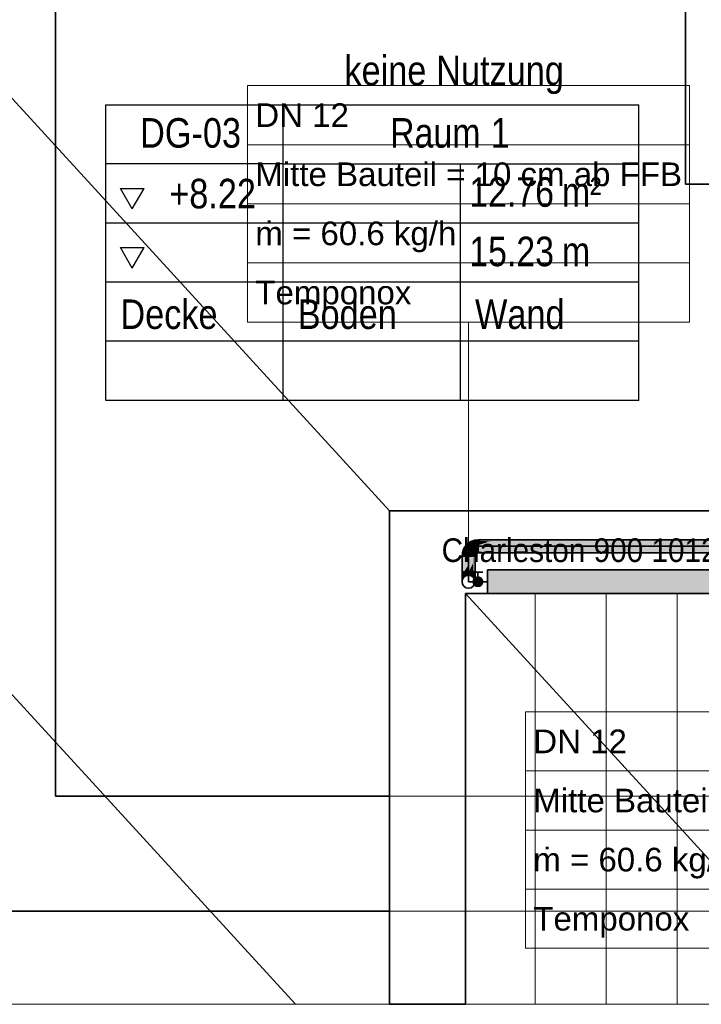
# Model space of a CAD drawing. Extents: x -208 to 552, y -140 to 454.
# Tile 17 of 47: x 47 to 105, y 132 to 216. Entities that reach past the tile are written whole.
import ezdxf
from ezdxf.lldxf.tags import DXFTag

# ---------------------------------------------------------------- set-up
doc = ezdxf.new("R2010")
doc.units = 0
doc.layers.get('0').update_dxf_attribs({"lineweight": 35})
for name, color, linetype, lineweight in [('0-Shading', 7, 'Continuous', 35), ('5_DG-BESTAND', 7, 'Continuous', 25), ('5_DG-FIRSTE-GRATE', 7, 'Continuous', 25), ('5_DG-RAUM', 7, 'Continuous', 25), ('5_DG-SCHRAFF-FILL', 7, 'Continuous', 25), ('H_Heizkoerpertext', 7, 'Continuous', 35)]:
    doc.layers.add(name, color=color, linetype=linetype, lineweight=lineweight)
for name, color, linetype, lineweight, true_color in [('H_Heizkoerper', 1, 'Continuous', 35, 0xff0000), ('H_Heizkoerperflaeche', 7, 'Continuous', 35, 0xc0c0c0), ('H_Ruecklauf', 5, 'Continuous', 35, 0x0000ff), ('H_Ruecklauf_Beschriftung', 5, 'Continuous', 18, 0x0000ff), ('H_Vorlauf', 1, 'Continuous', 35, 0xff0000), ('H_Vorlauf_Beschriftung', 1, 'Continuous', 18, 0xff0000)]:
    doc.layers.add(name, color=color, linetype=linetype, lineweight=lineweight, true_color=true_color)
doc.styles.get("Standard").update_dxf_attribs({"font": 'arial.ttf'})
tags = doc.linetypes.add('ALL_S14', pattern=[0.002, 0.001, -0.001]).pattern_tags.tags
tags[6:7] = [DXFTag(74, 4), DXFTag(75, 0), DXFTag(340, '0'), DXFTag(46, 1.0), DXFTag(50, 0.0), DXFTag(44, 0.0), DXFTag(45, 0.0)]
tags[4:5] = [DXFTag(74, 4), DXFTag(75, 0), DXFTag(340, '0'), DXFTag(46, 1.0), DXFTag(50, 0.0), DXFTag(44, 0.0), DXFTag(45, 0.0)]
tags = doc.linetypes.add('VERDECKT2_S2', pattern=[0.0027, 0.002, -0.0007]).pattern_tags.tags
tags[6:7] = [DXFTag(74, 4), DXFTag(75, 0), DXFTag(340, '0'), DXFTag(46, 1.0), DXFTag(50, 0.0), DXFTag(44, 0.0), DXFTag(45, 0.0)]
tags[4:5] = [DXFTag(74, 4), DXFTag(75, 0), DXFTag(340, '0'), DXFTag(46, 1.0), DXFTag(50, 0.0), DXFTag(44, 0.0), DXFTag(45, 0.0)]

# ---------------------------------------------------------------- blocks, each defined once
blk = doc.blocks.new('Shading-A06HSU30NL', base_point=(253.809, 271.391))
at = {"layer": '0-Shading', "color": 14, "true_color": 0xaf0000}
for points in [[(85.389, 171.428), (85.347, 171.584), (85.096, 171.307), (85.016, 171.446)], [(85.703, 171.469), (85.703, 171.631), (85.389, 171.428), (85.347, 171.584)], [(84.652, 170.863), (84.512, 170.943), (84.531, 170.57), (84.375, 170.611)], [(84.845, 171.114), (84.731, 171.228), (84.652, 170.863), (84.512, 170.943)], [(85.096, 171.307), (85.016, 171.446), (84.845, 171.114), (84.731, 171.228)], [(84.531, 170.57), (84.375, 170.611), (84.489, 170.256), (84.328, 170.256)], [(85.437, 170.327), (85.282, 170.368), (85.428, 170.256), (85.267, 170.256)], [(85.331, 170.471), (85.325, 170.474), (85.282, 170.368)], [(85.437, 170.327), (85.465, 170.393), (85.282, 170.368), (85.331, 170.471)], [(85.399, 170.56), (85.395, 170.564), (85.325, 170.474)], [(85.331, 170.471), (85.407, 170.552), (85.325, 170.474), (85.399, 170.56)], [(85.465, 170.393), (85.509, 170.45), (85.331, 170.471), (85.407, 170.552)], [(85.488, 170.628), (85.485, 170.633), (85.395, 170.564)], [(85.399, 170.56), (85.494, 170.618), (85.395, 170.564), (85.488, 170.628)], [(85.407, 170.552), (85.501, 170.605), (85.399, 170.56), (85.494, 170.618)], [(85.509, 170.45), (85.566, 170.494), (85.407, 170.552), (85.501, 170.605)], [(85.592, 170.671), (85.59, 170.677), (85.485, 170.633)], [(85.488, 170.628), (85.595, 170.66), (85.485, 170.633), (85.592, 170.671)], [(85.494, 170.618), (85.599, 170.646), (85.488, 170.628), (85.595, 170.66)], [(85.501, 170.605), (85.603, 170.629), (85.494, 170.618), (85.599, 170.646)], [(85.566, 170.494), (85.632, 170.521), (85.501, 170.605), (85.603, 170.629)], [(85.703, 170.686), (85.703, 170.692), (85.59, 170.677)], [(85.592, 170.671), (85.703, 170.674), (85.59, 170.677), (85.703, 170.686)], [(85.595, 170.66), (85.703, 170.659), (85.592, 170.671), (85.703, 170.674)], [(85.599, 170.646), (85.703, 170.642), (85.595, 170.66), (85.703, 170.659)], [(85.603, 170.629), (85.703, 170.625), (85.599, 170.646), (85.703, 170.642)], [(85.632, 170.521), (85.703, 170.531), (85.603, 170.629), (85.703, 170.625)]]:
    blk.add_solid(points, dxfattribs=at)
at = {"layer": '0-Shading', "color": 14, "true_color": 0xb00000}
for points in [[(86.387, 171.631), (85.703, 171.631), (85.703, 171.516)], [(86.387, 171.631), (85.703, 171.516), (86.812, 171.631), (86.042, 171.515)], [(86.812, 171.631), (86.042, 171.515), (87.387, 171.631), (86.45, 171.514)], [(87.387, 171.631), (86.45, 171.514), (88.314, 171.631), (87.045, 171.513)], [(87.045, 171.513), (107.783, 171.47), (88.314, 171.631), (107.631, 171.631)], [(85.703, 171.516), (85.703, 171.469), (86.042, 171.515), (85.738, 171.469)], [(86.042, 171.515), (85.738, 171.469), (86.45, 171.514), (86.09, 171.469)], [(86.45, 171.514), (86.09, 171.469), (87.045, 171.513), (86.575, 171.469)], [(86.575, 171.469), (107.783, 171.469), (87.045, 171.513), (107.783, 171.47)], [(84.489, 170.256), (84.328, 170.256), (84.489, 168.909), (84.328, 168.909)], [(85.428, 168.909), (85.428, 170.256), (85.304, 168.909), (85.267, 170.256)], [(85.281, 169.76), (85.267, 170.256), (85.267, 169.667)], [(85.703, 170.692), (107.571, 170.531), (107.699, 170.652)], [(107.571, 170.531), (85.703, 170.692), (85.932, 170.624), (85.703, 170.659)], [(107.741, 170.692), (85.703, 170.692), (107.699, 170.652)], [(85.703, 170.659), (85.703, 170.642), (85.932, 170.624), (85.807, 170.625)], [(85.703, 170.642), (85.703, 170.625), (85.807, 170.625)], [(85.703, 170.625), (85.703, 170.531), (86.242, 170.531)], [(85.703, 170.625), (86.242, 170.531), (85.807, 170.625), (86.357, 170.531)], [(85.807, 170.625), (86.357, 170.531), (85.932, 170.624), (86.543, 170.531)], [(86.543, 170.531), (107.571, 170.531), (85.932, 170.624), (107.571, 170.531)], [(85.267, 169.292), (85.291, 169.383), (85.267, 169.667), (85.281, 169.76)], [(85.267, 169.102), (85.297, 169.172), (85.267, 169.292), (85.291, 169.383)], [(85.304, 168.909), (85.297, 169.172), (85.267, 168.909), (85.267, 169.102)], [(84.328, 168.696), (84.489, 168.796), (84.328, 168.909), (84.489, 168.909)], [(85.304, 168.909), (85.267, 168.909), (85.317, 168.765), (85.275, 168.792)], [(85.267, 168.909), (85.267, 168.796), (85.275, 168.792)], [(85.317, 168.765), (85.428, 168.696), (85.304, 168.909), (85.428, 168.909)]]:
    blk.add_solid(points, dxfattribs=at)
at = {"layer": '0-Shading', "color": 1, "true_color": 0xf50000}
for points in [[(84.989, 170.668), (84.652, 170.863), (84.906, 170.469), (84.531, 170.57)], [(85.12, 170.839), (84.845, 171.114), (84.989, 170.668), (84.652, 170.863)], [(85.291, 170.97), (85.096, 171.307), (85.12, 170.839), (84.845, 171.114)], [(85.395, 170.564), (85.12, 170.839), (85.325, 170.474), (84.989, 170.668)], [(85.49, 171.052), (85.389, 171.428), (85.291, 170.97), (85.096, 171.307)], [(85.443, 170.706), (85.291, 170.97), (85.226, 170.733), (85.12, 170.839)], [(85.395, 170.564), (85.485, 170.633), (85.226, 170.733), (85.443, 170.706)], [(85.585, 170.695), (85.49, 171.052), (85.443, 170.706), (85.291, 170.97)], [(85.703, 171.081), (85.703, 171.469), (85.49, 171.052), (85.389, 171.428)], [(85.703, 170.692), (85.703, 171.081), (85.585, 170.695), (85.49, 171.052)], [(85.738, 171.469), (85.703, 171.469), (85.703, 171.446)], [(85.738, 171.469), (85.703, 171.469), (85.738, 171.469)], [(85.703, 171.446), (86.031, 171.441), (85.738, 171.469), (86.084, 171.466)], [(86.031, 171.441), (85.703, 171.446), (85.703, 171.278)], [(85.703, 171.278), (85.703, 171.172), (86.031, 171.441), (86.469, 171.433)], [(85.703, 171.172), (85.703, 171.081), (86.469, 171.433), (107.829, 171.081)], [(107.829, 171.081), (85.703, 171.081), (107.741, 170.692), (85.703, 170.692)], [(85.738, 171.469), (86.084, 171.466), (85.738, 171.469), (86.09, 171.469)], [(86.084, 171.466), (86.031, 171.441), (86.555, 171.463), (86.469, 171.433)], [(86.09, 171.469), (86.084, 171.466), (86.575, 171.469), (86.555, 171.463)], [(86.469, 171.433), (107.829, 171.081), (86.555, 171.463), (107.803, 171.295)], [(86.555, 171.463), (107.803, 171.295), (86.575, 171.469), (107.783, 171.469)], [(84.906, 170.469), (84.531, 170.57), (84.878, 170.256), (84.489, 170.256)], [(84.824, 169.432), (84.878, 170.256), (84.489, 168.909), (84.489, 170.256)], [(84.878, 168.909), (84.878, 170.256), (84.79, 168.909)], [(85.282, 170.368), (84.906, 170.469), (85.267, 170.256), (84.878, 170.256)], [(84.878, 168.909), (85.267, 170.256), (84.878, 170.256)], [(85.267, 170.256), (84.878, 168.909), (85.267, 169.667), (84.909, 168.925)], [(85.325, 170.474), (84.989, 170.668), (85.282, 170.368), (84.906, 170.469)], [(85.485, 170.633), (85.59, 170.677), (85.443, 170.706), (85.585, 170.695)], [(85.59, 170.677), (85.703, 170.692), (85.585, 170.695)], [(84.824, 169.432), (84.489, 168.909), (84.608, 168.909)], [(84.79, 168.909), (84.824, 169.432), (84.608, 168.909)], [(84.909, 168.925), (85.002, 168.971), (85.267, 169.667), (85.267, 169.292)], [(85.037, 168.909), (85.267, 169.102), (84.952, 168.909), (85.002, 168.971)], [(85.002, 168.971), (85.267, 169.102), (85.267, 169.292)], [(85.267, 168.909), (85.267, 169.102), (85.037, 168.909)], [(84.909, 168.925), (84.878, 168.909), (84.902, 168.909)], [(84.952, 168.909), (85.002, 168.971), (84.902, 168.909), (84.909, 168.925)]]:
    blk.add_solid(points, dxfattribs=at)
at = {"layer": '0-Shading', "color": 14, "true_color": 0xac0000}
for points in [[(84.328, 168.696), (84.328, 168.497), (84.489, 168.796), (84.473, 168.672)], [(84.473, 168.672), (84.489, 168.691), (84.489, 168.796)], [(84.504, 168.537), (84.489, 168.488), (84.878, 168.671), (84.855, 168.634)], [(84.489, 168.532), (84.489, 168.488), (84.504, 168.537)], [(84.855, 168.634), (84.878, 168.644), (84.878, 168.671)], [(84.902, 168.663), (84.878, 168.671), (84.878, 168.644)], [(84.958, 168.643), (84.902, 168.663), (85.092, 168.558), (84.878, 168.644)], [(84.958, 168.643), (85.092, 168.558), (85.189, 168.56), (85.148, 168.536)], [(85.148, 168.536), (85.267, 168.488), (85.189, 168.56), (85.267, 168.532)], [(85.275, 168.792), (85.267, 168.796), (85.302, 168.649), (85.267, 168.691)], [(85.317, 168.765), (85.275, 168.792), (85.356, 168.584), (85.302, 168.649)], [(85.356, 168.584), (85.428, 168.497), (85.317, 168.765), (85.428, 168.696)]]:
    blk.add_solid(points, dxfattribs=at)
at = {"layer": '0-Shading', "color": 14, "true_color": 0xa60000}
for points in [[(84.473, 168.672), (84.328, 168.497), (84.462, 168.627)], [(84.462, 168.627), (84.328, 168.497), (84.432, 168.503), (84.328, 168.326)], [(84.489, 168.654), (84.462, 168.627), (84.462, 168.555), (84.432, 168.503)], [(84.489, 168.691), (84.473, 168.672), (84.489, 168.654), (84.462, 168.627)], [(84.462, 168.555), (84.489, 168.601), (84.489, 168.654)], [(85.267, 168.691), (85.267, 168.601), (85.281, 168.662)], [(85.283, 168.672), (85.267, 168.691), (85.281, 168.662)], [(85.267, 168.601), (85.286, 168.577), (85.281, 168.662), (85.309, 168.604)], [(85.286, 168.577), (85.267, 168.601), (85.283, 168.573)], [(85.309, 168.604), (85.283, 168.672), (85.281, 168.662)], [(85.309, 168.604), (85.314, 168.609), (85.283, 168.672), (85.302, 168.649)], [(85.324, 168.503), (85.345, 168.503), (85.283, 168.573), (85.286, 168.577)], [(85.286, 168.577), (85.345, 168.503), (85.309, 168.604), (85.325, 168.57)], [(85.356, 168.584), (85.302, 168.649), (85.428, 168.356), (85.325, 168.57)], [(85.325, 168.57), (85.314, 168.609), (85.309, 168.604)], [(85.366, 168.432), (85.345, 168.503), (85.324, 168.503)], [(85.428, 168.356), (85.325, 168.57), (85.428, 168.326), (85.366, 168.432)], [(85.428, 168.356), (85.428, 168.497), (85.356, 168.584)]]:
    blk.add_solid(points, dxfattribs=at)
at = {"layer": '0-Shading', "color": 14, "true_color": 0x9d0000}
for points in [[(84.328, 168.326), (84.328, 168.195), (84.462, 168.555), (84.352, 168.246)], [(84.462, 168.555), (84.352, 168.246), (84.489, 168.601), (84.473, 168.498)], [(84.473, 168.498), (84.489, 168.532), (84.489, 168.601)], [(85.283, 168.573), (85.267, 168.601), (85.282, 168.57)], [(85.282, 168.57), (85.267, 168.601), (85.267, 168.532)], [(85.283, 168.498), (85.314, 168.502), (85.267, 168.532), (85.282, 168.57)], [(85.314, 168.502), (85.324, 168.503), (85.282, 168.57), (85.283, 168.573)], [(85.428, 168.264), (85.314, 168.502), (85.428, 168.195), (85.283, 168.498)], [(85.366, 168.432), (85.324, 168.503), (85.428, 168.264), (85.314, 168.502)], [(85.428, 168.264), (85.428, 168.326), (85.366, 168.432)]]:
    blk.add_solid(points, dxfattribs=at)
at = {"layer": '0-Shading', "color": 14, "true_color": 0x920000}
for points in [[(84.352, 168.246), (84.328, 168.186), (84.473, 168.498), (84.472, 168.495)], [(84.472, 168.495), (84.328, 168.186), (84.432, 168.354), (84.328, 168.112)], [(84.328, 168.195), (84.328, 168.186), (84.352, 168.246)], [(84.489, 168.532), (84.472, 168.495), (84.489, 168.488), (84.432, 168.354)], [(84.472, 168.495), (84.489, 168.532), (84.473, 168.498)], [(85.267, 168.532), (85.267, 168.488), (85.283, 168.498)], [(85.267, 168.488), (85.428, 168.112), (85.283, 168.498), (85.428, 168.195)]]:
    blk.add_solid(points, dxfattribs=at)
at = {"layer": '0-Shading', "color": 16, "true_color": 0x850000}
for points in [[(84.328, 168.112), (84.489, 168.473), (84.489, 168.488)], [(84.328, 168.112), (84.328, 168.103), (84.489, 168.473), (84.41, 168.282)], [(84.328, 168.103), (84.328, 168.084), (84.41, 168.282)], [(85.267, 168.488), (85.428, 168.084), (85.428, 168.112)], [(85.267, 168.488), (85.267, 168.475), (85.428, 168.084), (85.298, 168.399)], [(85.267, 168.475), (85.267, 168.473), (85.298, 168.399)]]:
    blk.add_solid(points, dxfattribs=at)
at = {"layer": '0-Shading', "color": 1, "true_color": 0xf40000}
for points in [[(84.567, 168.805), (84.608, 168.909), (84.497, 168.797), (84.489, 168.909)], [(84.489, 168.909), (84.489, 168.796), (84.497, 168.797)], [(84.79, 168.909), (84.608, 168.909), (84.771, 168.827), (84.567, 168.805)], [(84.771, 168.827), (84.878, 168.838), (84.79, 168.909), (84.878, 168.909)], [(84.902, 168.836), (84.952, 168.909), (84.878, 168.838), (84.902, 168.909)], [(84.886, 168.861), (84.902, 168.909), (84.878, 168.909)], [(84.878, 168.838), (84.886, 168.861), (84.878, 168.909)], [(85.037, 168.909), (84.952, 168.909), (84.952, 168.83), (84.902, 168.836)], [(84.952, 168.83), (85.267, 168.796), (85.037, 168.909), (85.267, 168.909)]]:
    blk.add_solid(points, dxfattribs=at)
at = {"layer": '0-Shading', "color": 1, "true_color": 0xec0000}
for points in [[(84.489, 168.691), (84.501, 168.777), (84.489, 168.796), (84.497, 168.797)], [(84.489, 168.691), (84.512, 168.725), (84.501, 168.777)], [(84.512, 168.725), (84.489, 168.691), (84.504, 168.694)], [(84.531, 168.7), (84.567, 168.805), (84.518, 168.697), (84.497, 168.797)], [(84.518, 168.697), (84.512, 168.725), (84.504, 168.694)], [(84.771, 168.827), (84.567, 168.805), (84.724, 168.74), (84.531, 168.7)], [(84.724, 168.74), (84.878, 168.772), (84.771, 168.827), (84.878, 168.838)], [(84.902, 168.836), (84.878, 168.838), (84.878, 168.772)], [(84.952, 168.83), (84.902, 168.836), (84.902, 168.767), (84.878, 168.772)], [(84.952, 168.83), (84.902, 168.767), (85.267, 168.796), (85.252, 168.694)], [(85.252, 168.694), (85.267, 168.691), (85.267, 168.796)]]:
    blk.add_solid(points, dxfattribs=at)
at = {"layer": '0-Shading', "color": 12, "true_color": 0xdd0000}
for points in [[(84.504, 168.694), (84.489, 168.691), (84.504, 168.692)], [(84.489, 168.691), (84.501, 168.678), (84.504, 168.692)], [(84.489, 168.654), (84.498, 168.655), (84.489, 168.691), (84.501, 168.678)], [(84.55, 168.662), (84.489, 168.654), (84.531, 168.613), (84.489, 168.601)], [(84.498, 168.655), (84.519, 168.658), (84.501, 168.678)], [(84.501, 168.678), (84.519, 168.658), (84.519, 168.693), (84.525, 168.679)], [(84.501, 168.678), (84.519, 168.693), (84.504, 168.692)], [(84.519, 168.693), (84.518, 168.697), (84.504, 168.692), (84.504, 168.694)], [(84.529, 168.694), (84.531, 168.7), (84.519, 168.693), (84.518, 168.697)], [(84.671, 168.68), (84.692, 168.704), (84.519, 168.658), (84.529, 168.694)], [(84.525, 168.679), (84.529, 168.694), (84.519, 168.693)], [(84.692, 168.704), (84.724, 168.74), (84.529, 168.694), (84.531, 168.7)], [(84.845, 168.705), (84.55, 168.662), (84.531, 168.613)], [(84.878, 168.715), (84.692, 168.704), (84.845, 168.705), (84.671, 168.68)], [(84.878, 168.772), (84.724, 168.74), (84.878, 168.715), (84.692, 168.704)], [(84.878, 168.772), (84.878, 168.715), (84.902, 168.767)], [(84.902, 168.767), (84.878, 168.715), (85.252, 168.694), (85.225, 168.613)], [(85.252, 168.694), (85.225, 168.613), (85.267, 168.691), (85.252, 168.605)], [(85.252, 168.605), (85.267, 168.601), (85.267, 168.691)]]:
    blk.add_solid(points, dxfattribs=at)
at = {"layer": '0-Shading', "color": 14, "true_color": 0x8e0000}
for points in [[(84.489, 168.473), (84.878, 168.634), (84.489, 168.488), (84.878, 168.644)], [(84.878, 168.644), (85.267, 168.475), (85.092, 168.558)], [(84.878, 168.644), (84.878, 168.634), (85.267, 168.475), (85.267, 168.473)], [(85.267, 168.475), (85.267, 168.488), (85.092, 168.558)]]:
    blk.add_solid(points, dxfattribs=at)
at = {"layer": '0-Shading', "color": 12, "true_color": 0xc70000}
for points in [[(84.531, 168.613), (84.489, 168.601), (84.531, 168.613)], [(84.504, 168.537), (84.531, 168.613), (84.489, 168.532), (84.504, 168.605)], [(84.504, 168.605), (84.489, 168.601), (84.489, 168.532)], [(84.878, 168.712), (84.531, 168.613), (84.878, 168.671), (84.504, 168.537)], [(84.845, 168.705), (84.531, 168.613), (84.878, 168.712), (84.531, 168.613)], [(84.878, 168.712), (84.878, 168.715), (84.845, 168.705)], [(85.225, 168.613), (84.878, 168.715), (85.194, 168.566)], [(85.194, 168.566), (84.878, 168.715), (84.958, 168.643), (84.878, 168.712)], [(84.921, 168.675), (84.878, 168.712), (84.902, 168.663), (84.878, 168.671)], [(84.958, 168.643), (84.921, 168.675), (84.902, 168.663)], [(85.194, 168.566), (84.958, 168.643), (85.189, 168.56)], [(85.189, 168.56), (85.225, 168.547), (85.194, 168.566), (85.227, 168.551)], [(85.252, 168.605), (85.225, 168.613), (85.227, 168.551), (85.194, 168.566)], [(85.225, 168.547), (85.267, 168.532), (85.227, 168.551)], [(85.267, 168.532), (85.267, 168.601), (85.227, 168.551), (85.252, 168.605)]]:
    blk.add_solid(points, dxfattribs=at)
blk = doc.blocks.new('Referenz-A06HSU36NL', base_point=(-177.958, -120.344))
at = {"layer": '5_DG-BESTAND', "color": 0, "lineweight": 35}
for p, q in [((49.926, 233.593), (49.926, 184.329)), ((103.226, 201.712), (103.226, 217.852)), ((118.571, 201.712), (103.226, 201.712)), ((49.926, 184.329), (49.926, 149.959)), ((78.2, 174.084), (78.2, 132.342)), ((281.159, 174.084), (78.2, 174.084)), ((84.61, 167.084), (281.159, 167.084)), ((84.61, 132.342), (84.61, 167.084)), ((49.926, 149.959), (78.2, 149.959)), ((24.147, 140.225), (78.2, 140.225)), ((78.2, 132.342), (84.61, 132.342))]:
    blk.add_line(p, q, dxfattribs=at)
at = {"layer": '5_DG-BESTAND', "color": 0, "linetype": 'VERDECKT2_S2', "lineweight": 18, "ltscale": 0.18}
for p, q in [((78.2, 149.959), (118.571, 149.959)), ((78.2, 140.225), (262.975, 140.225))]:
    blk.add_line(p, q, dxfattribs=at)
at = {"layer": '5_DG-BESTAND', "color": 0, "lineweight": 18}
blk.add_line((84.61, 132.342), (281.159, 132.342), dxfattribs=at)
at = {"layer": '5_DG-FIRSTE-GRATE', "color": 0, "linetype": 'ALL_S14', "lineweight": 18, "ltscale": 0.18}
for p, q in [((78.2, 174.084), (3.876, 255.248)), ((70.23, 132.342), (3.876, 204.802)), ((78.2, 132.342), (-71.704, 132.342))]:
    blk.add_line(p, q, dxfattribs=at)
at = {"layer": '5_DG-FIRSTE-GRATE', "color": 0, "lineweight": 18}
blk.add_line((84.61, 167.084), (116.424, 132.342), dxfattribs=at)
at = {"layer": '5_DG-RAUM', "color": 0, "lineweight": -2}
for p, q in [((54.196, 203.422), (54.196, 208.422)), ((54.196, 208.422), (69.196, 208.422)), ((69.196, 203.422), (69.196, 208.422)), ((69.196, 208.422), (99.297, 208.422)), ((99.297, 183.422), (99.297, 208.422)), ((54.196, 183.422), (54.196, 203.422)), ((69.196, 203.422), (54.196, 203.422)), ((69.196, 183.422), (69.196, 203.422)), ((69.196, 203.422), (99.297, 203.422)), ((84.196, 183.422), (84.196, 203.422)), ((56.429, 199.61), (55.429, 201.342)), ((55.429, 201.342), (57.429, 201.342)), ((56.429, 199.61), (57.429, 201.342)), ((99.297, 198.422), (54.196, 198.422)), ((56.429, 194.61), (55.429, 196.342)), ((55.429, 196.342), (57.429, 196.342)), ((56.429, 194.61), (57.429, 196.342)), ((99.297, 193.422), (54.196, 193.422)), ((99.297, 188.422), (54.196, 188.422)), ((99.297, 183.422), (54.196, 183.422))]:
    blk.add_line(p, q, dxfattribs=at)
at = {"layer": '5_DG-SCHRAFF-FILL', "color": 0, "lineweight": 13}
for p, q in [((90.526, 132.342), (90.526, 167.084)), ((96.526, 132.342), (96.526, 167.084)), ((102.526, 132.342), (102.526, 167.084))]:
    blk.add_line(p, q, dxfattribs=at)
at = {"layer": '5_DG-RAUM', "color": 0, "lineweight": -2, "char_height": 2.5, "attachment_point": 1}
for s, insert in [('{\\W0.83;\\fArial;keine}', (74.383, 212.574)), ('{\\W0.83;\\fArial;Nutzung}', (82.145, 212.574)), ('{\\W0.83;\\fArial;DG-03}', (57.095, 207.296)), ('{\\W0.82;\\fArial;Raum}', (78.246, 207.296)), ('{\\W0.82;\\fArial;1}', (86.764, 207.296)), ('{\\W0.82;\\fArial;m²}', (92.78, 202.295)), ('{\\W0.83;\\fArial;+8.22}', (59.561, 202.162)), ('{\\W0.82;\\fArial;12.76}', (84.943, 202.295)), ('{\\W0.82;\\fArial;15.23}', (84.943, 197.268)), ('{\\W0.82;\\fArial;m}', (92.78, 197.268)), ('{\\W0.83;\\fArial;Decke}', (55.429, 191.962)), ('{\\W0.83;\\fArial;Boden}', (70.429, 191.962)), ('{\\W0.83;\\fArial;Wand}', (85.429, 191.962))]:
    blk.add_mtext(s, dxfattribs=dict(at, insert=insert))
blk = doc.blocks.new('Heizkörper-A06HSU3ANL', base_point=(81.204, 165.685))
at = {"color": 0, "linetype": 'ByBlock', "lineweight": -2, "ltscale": 0.35}
for p, q in [((86.478, 167.084), (86.478, 169.084)), ((86.478, 169.084), (106.718, 169.084)), ((106.718, 169.084), (106.718, 167.084)), ((106.718, 167.084), (86.478, 167.084))]:
    blk.add_line(p, q, dxfattribs=at)
at = {"layer": 'H_Heizkoerperflaeche', "linetype": 'ByBlock', "lineweight": -2, "ltscale": 0.35}
blk.add_solid([(86.478, 167.084), (86.478, 169.084), (106.718, 167.084), (106.718, 169.084)], dxfattribs=at)
at = {"layer": 'H_Ruecklauf', "linetype": 'ByBlock', "lineweight": -2, "ltscale": 0.35}
blk.add_line((106.718, 168.084), (107.618, 168.084), dxfattribs=at)
blk.add_circle((107.618, 168.084), 0.1, dxfattribs=at)
at = {"layer": 'H_Vorlauf', "color": 0, "linetype": 'ByBlock', "lineweight": -2, "ltscale": 0.35}
for p, q in [((85.278, 168.884), (86.078, 168.884)), ((85.678, 168.484), (85.678, 168.884)), ((86.478, 168.084), (84.878, 168.084))]:
    blk.add_line(p, q, dxfattribs=at)
for radius in [0.4, 0.3, 0.2, 0.1]:
    blk.add_circle((85.678, 168.084), radius, dxfattribs=at)
at = {"layer": 'H_Heizkoerpertext', "linetype": 'ByBlock', "lineweight": -2, "ltscale": 0.35, "insert": (82.603, 171.751), "char_height": 2, "attachment_point": 1}
blk.add_mtext('{\\W0.9;\\fArial;Charleston 900 1012 100}', dxfattribs=at)
blk = doc.blocks.new('Bauteilbeschriftung-A06HSU6KNL', base_point=(89.691, 137.081))
at = {"color": 0, "linetype": 'ByBlock', "lineweight": -2, "ltscale": 0.18}
blk.add_line((107.618, 157.081), (107.618, 173.081), dxfattribs=at)
at = {"color": 0, "lineweight": -2}
for p, q in [((89.691, 157.081), (125.545, 157.081)), ((89.691, 137.081), (89.691, 157.081)), ((125.545, 157.081), (125.545, 137.081)), ((89.691, 152.081), (125.545, 152.081)), ((89.691, 147.081), (125.545, 147.081)), ((89.691, 142.081), (125.545, 142.081)), ((125.545, 137.081), (89.691, 137.081))]:
    blk.add_line(p, q, dxfattribs=at)
at = {"color": 0, "linetype": 'ByBlock', "lineweight": -2, "ltscale": 0.18, "char_height": 2, "attachment_point": 1}
for s, insert in [('{\\fArial;DN 12}', (90.358, 155.581)), ('{\\fArial;Mitte Bauteil = 5 cm ab FFB}', (90.358, 150.581)), ('{\\fArial;ṁ = 60.6 kg/h}', (90.358, 145.581)), ('{\\fArial;Temponox }', (90.358, 140.581))]:
    blk.add_mtext(s, dxfattribs=dict(at, insert=insert))
blk = doc.blocks.new('Rohr - 1703-A06HSU6QNL', base_point=(84.878, 168.084))
at = {"color": 0, "linetype": 'ByBlock', "lineweight": -2, "ltscale": 0.35}
for p, q in [((84.878, 168.084), (84.878, 171.081)), ((84.878, 171.081), (138.732, 171.081))]:
    blk.add_line(p, q, dxfattribs=at)
blk = doc.blocks.new('Bauteilbeschriftung-A06HSU6SNL', base_point=(66.175, 171.081))
at = {"color": 0, "lineweight": -2}
for p, q in [((66.175, 210.046), (103.582, 210.046)), ((66.175, 190.046), (66.175, 210.046)), ((103.582, 210.046), (103.582, 190.046)), ((66.175, 205.046), (103.582, 205.046)), ((66.175, 200.046), (103.582, 200.046)), ((66.175, 195.046), (103.582, 195.046)), ((103.582, 190.046), (66.175, 190.046))]:
    blk.add_line(p, q, dxfattribs=at)
at = {"color": 0, "linetype": 'ByBlock', "lineweight": -2, "ltscale": 0.18}
blk.add_line((84.878, 190.046), (84.878, 171.081), dxfattribs=at)
at = {"color": 0, "linetype": 'ByBlock', "lineweight": -2, "ltscale": 0.18, "char_height": 2, "attachment_point": 1}
for s, insert in [('{\\fArial;DN 12}', (66.841, 208.546)), ('{\\fArial;Mitte Bauteil = 10 cm ab FFB}', (66.841, 203.546)), ('{\\fArial;ṁ = 60.6 kg/h}', (66.841, 198.546)), ('{\\fArial;Temponox }', (66.841, 193.546))]:
    blk.add_mtext(s, dxfattribs=dict(at, insert=insert))
blk = doc.blocks.new('Geometrie-A06HSU7QNL', base_point=(-78.254, 158.637))
at = {"layer": 'H_Vorlauf', "lineweight": -2}
for p, q in [((137.962, 171.631), (85.703, 171.631)), ((85.703, 171.308), (85.703, 171.631)), ((85.703, 170.531), (85.703, 171.631)), ((85.703, 170.853), (85.703, 171.308)), ((85.703, 170.531), (85.703, 170.853)), ((84.328, 170.256), (84.328, 168.909)), ((84.65, 170.256), (84.328, 170.256)), ((85.428, 170.256), (84.328, 170.256)), ((85.106, 170.256), (84.65, 170.256)), ((85.428, 170.256), (85.106, 170.256)), ((85.428, 168.909), (85.428, 170.256)), ((85.703, 170.531), (137.962, 170.531)), ((84.328, 168.909), (85.428, 168.909)), ((84.328, 168.696), (84.328, 168.909)), ((84.65, 168.909), (84.328, 168.909)), ((84.328, 168.497), (84.328, 168.696)), ((84.328, 168.326), (84.328, 168.497)), ((84.328, 168.195), (84.328, 168.326)), ((85.106, 168.909), (84.65, 168.909)), ((85.428, 168.909), (85.106, 168.909)), ((85.428, 168.696), (85.428, 168.909)), ((85.428, 168.497), (85.428, 168.696)), ((85.428, 168.326), (85.428, 168.497)), ((85.428, 168.195), (85.428, 168.326)), ((84.328, 168.112), (84.328, 168.195)), ((84.328, 168.084), (84.328, 168.112)), ((85.428, 168.112), (85.428, 168.195)), ((85.428, 168.084), (85.428, 168.112))]:
    blk.add_line(p, q, dxfattribs=at)
blk.add_circle((84.878, 168.084), 0.55, dxfattribs=at)
blk.add_circle((84.878, 168.084), 0.55, dxfattribs=at)
for major_axis in [(0, 1.375), (0, 0.275)]:
    blk.add_ellipse((85.703, 170.256), major_axis=major_axis, ratio=1, start_param=0, end_param=1.570796, dxfattribs=at)

msp = doc.modelspace()

# ---------------------------------------------------------------- block references
at = {"color": 251, "lineweight": 25, "ltscale": 0.25, "true_color": 0x585858}
msp.add_blockref('Referenz-A06HSU36NL', (-177.958, -120.344), dxfattribs=at)
at = {"linetype": 'Continuous', "ltscale": 0.35}
msp.add_blockref('Geometrie-A06HSU7QNL', (-78.254, 158.637), dxfattribs=at)
msp.add_blockref('Shading-A06HSU30NL', (253.809, 271.391))
at = {"layer": 'H_Heizkoerper', "ltscale": 0.35}
msp.add_blockref('Heizkörper-A06HSU3ANL', (81.204, 165.685), dxfattribs=at)
at = {"layer": 'H_Ruecklauf_Beschriftung', "ltscale": 0.18}
msp.add_blockref('Bauteilbeschriftung-A06HSU6KNL', (89.691, 137.081), dxfattribs=at)
at = {"layer": 'H_Vorlauf', "ltscale": 0.35}
msp.add_blockref('Rohr - 1703-A06HSU6QNL', (84.878, 168.084), dxfattribs=at)
at = {"layer": 'H_Vorlauf_Beschriftung', "ltscale": 0.18}
msp.add_blockref('Bauteilbeschriftung-A06HSU6SNL', (66.175, 171.081), dxfattribs=at)

doc.saveas('drawing.dxf')
